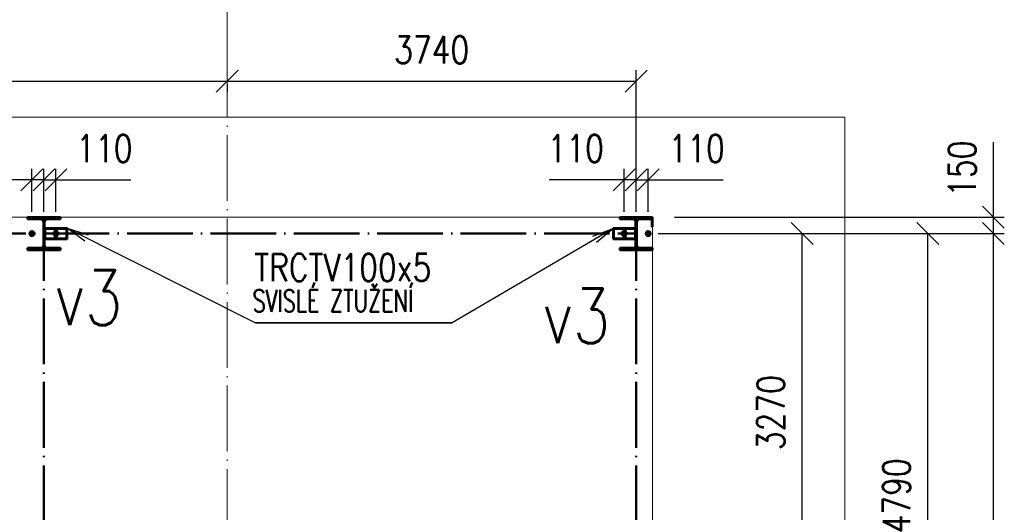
# Paper-space layout 'Layout1' of a CAD drawing. Extents: x -2 to 1033, y -36 to 596.
# Tile 67 of 69: x 691 to 781, y 446 to 491. Entities that reach past the tile are written whole.
import ezdxf

# ---------------------------------------------------------------- set-up
doc = ezdxf.new("R2010")
doc.units = 0
for name, pattern in [('ACAD_ISO02W100', [15, 12, -3]), ('ACAD_ISO04W100', [30.5, 24, -3, 0.5, -3]), ('HP_01_CER_B', [8, 5, -1, 1, -1])]:
    doc.linetypes.add(name, pattern=pattern)
doc.layers.get('0').update_dxf_attribs({"linetype": 'CONTINUOUS'})
doc.layers.get('DEFPOINTS').update_dxf_attribs({"color": 132, "linetype": 'CONTINUOUS'})
for name, color, linetype, lineweight in [('SS_1.ET-HALA_TaO-PODLAHA', 9, 'CONTINUOUS', 13), ('SS_1.ET-HALA_TaO-RASTR', 7, 'HP_01_CER_B', 13), ('SS_2.ET-HALA_TaO-MOULDSHOP-SLOUP', 212, 'CONTINUOUS', 50), ('SS_2.ET-HALA_TaO-MOULDSHOP-SV.ZTUZENI', 163, 'CONTINUOUS', 50), ('SS_KOTY', 3, 'CONTINUOUS', 25), ('SS_PODKLADY', 9, 'CONTINUOUS', 13), ('SS_POPIS', 140, 'CONTINUOUS', 25), ('SS_POPIS_PROFILU', 13, 'CONTINUOUS', 25), ('SS_SRAFY', 8, 'CONTINUOUS', 18)]:
    doc.layers.add(name, color=color, linetype=linetype, lineweight=lineweight)
doc.styles.add('ROMANS', font='romans.shx', dxfattribs={"width": 0.8})
doc.styles.add('romans.shx', font='romans.shx', dxfattribs={"height": 5})
doc.linetypes.add('ZIGZAG', pattern='A,0.00254,-5.08,[131,ltypeshp.shx,S=5.08,R=0,X=-5.08,Y=0],-10.16,[131,ltypeshp.shx,S=5.08,R=180,X=5.08,Y=0],-5.08', length=20.32254)
doc.dimstyles.new('A-1_(2.5)_100AS', dxfattribs={"dimtxt": 2.5, "dimasz": 2, "dimexe": 1, "dimexo": 2, "dimgap": 0, "dimtad": 0, "dimdec": 1, "dimlfac": 100, "dimrnd": 1, "dimtxsty": 'ROMANS', "dimblk1": 'OBLIQUE', "dimblk2": 'OBLIQUE', "dimsah": 1, "dimcen": 2, "dimclrd": 256, "dimclre": 256, "dimclrt": 256, "dimadec": 1, "dimazin": 2, "dimtfac": 0.714286, "dimtdec": 1, "dimtmove": 0, "dimatfit": 3, "dimldrblk": 'OPEN', "dimfxl": 1, "dimtvp": 1.142857, "dimtfill": 1, "dimtolj": 1, "dimlwd": -1, "dimlwe": -1, "dimarcsym": 0})
pattern_1 = [(45, (171.775396, 138.915313), (-0.0224506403, 0.0224506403), [])]

# ---------------------------------------------------------------- blocks, each defined once
blk = doc.blocks.new('_Oblique')
at = {"color": 0, "linetype": 'ByBlock', "lineweight": -2}
blk.add_line((-0.5, -0.5), (0.5, 0.5), dxfattribs=at)
blk = doc.blocks.new('*D47')
at = {"layer": 'DEFPOINTS', "color": 0, "transparency": 16777216}
for p in [(746.875, 471.715), (779.534, 471.715), (746.875, 375.915)]:
    blk.add_point(p, dxfattribs=at)
at = {"layer": 'SS_KOTY', "transparency": 16777216}
for p, q in [((748.875, 471.715), (780.534, 471.715)), ((779.534, 375.915), (779.534, 471.715)), ((748.875, 375.915), (780.534, 375.915))]:
    blk.add_line(p, q, dxfattribs=at)
at = {"layer": 'SS_KOTY', "transparency": 16777216, "xscale": 2, "yscale": 2, "zscale": 2}
for p, rotation in [((779.534, 471.715), 90), ((779.534, 375.915), 270)]:
    blk.add_blockref('_Oblique', p, dxfattribs=dict(at, rotation=rotation))
at = {"layer": 'SS_KOTY', "transparency": 16777216, "insert": (776.677, 423.815), "char_height": 2.5, "attachment_point": 5, "rotation": 90, "style": 'ROMANS', "bg_fill": 3, "box_fill_scale": 1.1, "bg_fill_color": 256, "bg_fill_true_color": 13158600, "bg_fill_transparency": 0}
blk.add_mtext('\\A1;9580', dxfattribs=at)
blk = doc.blocks.new('_OPEN')
at = {"color": 0, "linetype": 'ByBlock'}
for p, q in [((-1, 0.167), (0, 0)), ((0, 0), (-1, -0.167)), ((0, 0), (-1, 0))]:
    blk.add_line(p, q, dxfattribs=at)
blk = doc.blocks.new('*D49')
at = {"layer": 'DEFPOINTS', "color": 0, "transparency": 16777216}
for p in [(746.875, 471.715, 0.4), (762.051, 471.715), (747.975, 439.015)]:
    blk.add_point(p, dxfattribs=at)
at = {"layer": 'SS_KOTY', "transparency": 16777216}
for p, q in [((748.875, 471.715), (763.051, 471.715)), ((762.051, 439.015), (762.051, 471.715)), ((749.975, 439.015), (763.051, 439.015))]:
    blk.add_line(p, q, dxfattribs=at)
at = {"layer": 'SS_KOTY', "transparency": 16777216, "xscale": 2, "yscale": 2, "zscale": 2}
for p, rotation in [((762.051, 471.715), 90), ((762.051, 439.015), 270)]:
    blk.add_blockref('_Oblique', p, dxfattribs=dict(at, rotation=rotation))
at = {"layer": 'SS_KOTY', "transparency": 16777216, "insert": (759.193, 455.365), "char_height": 2.5, "attachment_point": 5, "rotation": 90, "style": 'ROMANS', "bg_fill": 3, "box_fill_scale": 1.1, "bg_fill_color": 256, "bg_fill_true_color": 13158600, "bg_fill_transparency": 0}
blk.add_mtext('\\A1;3270', dxfattribs=at)
blk = doc.blocks.new('*D56')
at = {"layer": 'DEFPOINTS', "color": 0, "transparency": 16777216}
for p in [(747.975, 476.637), (746.875, 471.715, 0.4), (747.975, 471.715)]:
    blk.add_point(p, dxfattribs=at)
at = {"layer": 'SS_KOTY', "transparency": 16777216}
for p, q in [((746.875, 473.715), (746.875, 477.637)), ((747.975, 473.715), (747.975, 477.637)), ((746.875, 476.637), (747.975, 476.637)), ((747.975, 476.637), (754.833, 476.637))]:
    blk.add_line(p, q, dxfattribs=at)
at = {"layer": 'SS_KOTY', "transparency": 16777216, "xscale": 2, "yscale": 2, "zscale": 2, "rotation": 180}
blk.add_blockref('_Oblique', (746.875, 476.637), dxfattribs=at)
at = {"layer": 'SS_KOTY', "transparency": 16777216, "xscale": 2, "yscale": 2, "zscale": 2}
blk.add_blockref('_Oblique', (747.975, 476.637), dxfattribs=at)
at = {"layer": 'SS_KOTY', "transparency": 16777216, "insert": (752.404, 479.495), "char_height": 2.5, "attachment_point": 5, "style": 'ROMANS', "bg_fill": 3, "box_fill_scale": 1.1, "bg_fill_color": 256, "bg_fill_true_color": 13158600, "bg_fill_transparency": 0}
blk.add_mtext('\\A1;110', dxfattribs=at)
blk = doc.blocks.new('*D57')
at = {"layer": 'DEFPOINTS', "color": 0, "transparency": 16777216}
for p in [(745.775, 476.637), (745.775, 471.715, 0.5), (746.875, 471.715, 0.4)]:
    blk.add_point(p, dxfattribs=at)
at = {"layer": 'SS_KOTY', "transparency": 16777216}
for p, q in [((745.775, 473.715), (745.775, 477.637)), ((746.875, 473.715), (746.875, 477.637)), ((745.775, 476.637), (738.918, 476.637)), ((746.875, 476.637), (745.775, 476.637))]:
    blk.add_line(p, q, dxfattribs=at)
at = {"layer": 'SS_KOTY', "transparency": 16777216, "xscale": 2, "yscale": 2, "zscale": 2, "rotation": 180}
blk.add_blockref('_Oblique', (745.775, 476.637), dxfattribs=at)
at = {"layer": 'SS_KOTY', "transparency": 16777216, "xscale": 2, "yscale": 2, "zscale": 2}
blk.add_blockref('_Oblique', (746.875, 476.637), dxfattribs=at)
at = {"layer": 'SS_KOTY', "transparency": 16777216, "insert": (741.347, 479.495), "char_height": 2.5, "attachment_point": 5, "style": 'ROMANS', "bg_fill": 3, "box_fill_scale": 1.1, "bg_fill_color": 256, "bg_fill_true_color": 13158600, "bg_fill_transparency": 0}
blk.add_mtext('\\A1;110', dxfattribs=at)
blk = doc.blocks.new('*D58')
at = {"layer": 'DEFPOINTS', "color": 0, "transparency": 16777216}
for p in [(693.825, 476.637), (692.725, 471.715, 0.4), (693.825, 471.715, 0.5)]:
    blk.add_point(p, dxfattribs=at)
at = {"layer": 'SS_KOTY', "transparency": 16777216}
for p, q in [((692.725, 473.715), (692.725, 477.637)), ((693.825, 473.715), (693.825, 477.637)), ((692.725, 476.637), (693.825, 476.637)), ((693.825, 476.637), (700.683, 476.637))]:
    blk.add_line(p, q, dxfattribs=at)
at = {"layer": 'SS_KOTY', "transparency": 16777216, "xscale": 2, "yscale": 2, "zscale": 2, "rotation": 180}
blk.add_blockref('_Oblique', (692.725, 476.637), dxfattribs=at)
at = {"layer": 'SS_KOTY', "transparency": 16777216, "xscale": 2, "yscale": 2, "zscale": 2}
blk.add_blockref('_Oblique', (693.825, 476.637), dxfattribs=at)
at = {"layer": 'SS_KOTY', "transparency": 16777216, "insert": (698.254, 479.495), "char_height": 2.5, "attachment_point": 5, "style": 'ROMANS', "bg_fill": 3, "box_fill_scale": 1.1, "bg_fill_color": 256, "bg_fill_true_color": 13158600, "bg_fill_transparency": 0}
blk.add_mtext('\\A1;110', dxfattribs=at)
blk = doc.blocks.new('*D59')
at = {"layer": 'DEFPOINTS', "color": 0, "transparency": 16777216}
for p in [(691.625, 476.637), (691.625, 471.715, 0.5), (692.725, 471.715, 0.4)]:
    blk.add_point(p, dxfattribs=at)
at = {"layer": 'SS_KOTY', "transparency": 16777216}
for p, q in [((691.625, 473.715), (691.625, 477.637)), ((692.725, 473.715), (692.725, 477.637)), ((691.625, 476.637), (684.768, 476.637)), ((692.725, 476.637), (691.625, 476.637))]:
    blk.add_line(p, q, dxfattribs=at)
at = {"layer": 'SS_KOTY', "transparency": 16777216, "xscale": 2, "yscale": 2, "zscale": 2, "rotation": 180}
blk.add_blockref('_Oblique', (691.625, 476.637), dxfattribs=at)
at = {"layer": 'SS_KOTY', "transparency": 16777216, "xscale": 2, "yscale": 2, "zscale": 2}
blk.add_blockref('_Oblique', (692.725, 476.637), dxfattribs=at)
at = {"layer": 'SS_KOTY', "transparency": 16777216, "insert": (687.197, 479.495), "char_height": 2.5, "attachment_point": 5, "style": 'ROMANS', "bg_fill": 3, "box_fill_scale": 1.1, "bg_fill_color": 256, "bg_fill_true_color": 13158600, "bg_fill_transparency": 0}
blk.add_mtext('\\A1;110', dxfattribs=at)
blk = doc.blocks.new('*D111')
at = {"layer": 'DEFPOINTS', "color": 0, "transparency": 16777216}
for p in [(748.375, 473.215), (779.534, 473.215), (746.875, 471.715)]:
    blk.add_point(p, dxfattribs=at)
at = {"layer": 'SS_KOTY', "transparency": 16777216}
for p, q in [((779.534, 473.215), (779.534, 480.072)), ((750.375, 473.215), (780.534, 473.215)), ((779.534, 471.715), (779.534, 473.215)), ((748.875, 471.715), (780.534, 471.715))]:
    blk.add_line(p, q, dxfattribs=at)
at = {"layer": 'SS_KOTY', "transparency": 16777216, "xscale": 2, "yscale": 2, "zscale": 2}
for p, rotation in [((779.534, 473.215), 90), ((779.534, 471.715), 270)]:
    blk.add_blockref('_Oblique', p, dxfattribs=dict(at, rotation=rotation))
at = {"layer": 'SS_KOTY', "transparency": 16777216, "insert": (776.677, 477.644), "char_height": 2.5, "attachment_point": 5, "rotation": 90, "style": 'ROMANS', "bg_fill": 3, "box_fill_scale": 1.1, "bg_fill_color": 256, "bg_fill_true_color": 13158600, "bg_fill_transparency": 0}
blk.add_mtext('\\A1;150', dxfattribs=at)
blk = doc.blocks.new('*D116')
at = {"layer": 'DEFPOINTS', "color": 0, "transparency": 16777216}
for p in [(709.475, 487.364), (709.475, 485.637), (593.575, 471.715)]:
    blk.add_point(p, dxfattribs=at)
at = {"layer": 'SS_KOTY', "transparency": 16777216}
for p, q in [((593.575, 473.715), (593.575, 486.637)), ((593.575, 485.637), (709.475, 485.637)), ((709.475, 485.364), (709.475, 484.637))]:
    blk.add_line(p, q, dxfattribs=at)
at = {"layer": 'SS_KOTY', "transparency": 16777216, "xscale": 2, "yscale": 2, "zscale": 2, "rotation": 180}
blk.add_blockref('_Oblique', (593.575, 485.637), dxfattribs=at)
at = {"layer": 'SS_KOTY', "transparency": 16777216, "xscale": 2, "yscale": 2, "zscale": 2}
blk.add_blockref('_Oblique', (709.475, 485.637), dxfattribs=at)
at = {"layer": 'SS_KOTY', "transparency": 16777216, "insert": (651.525, 488.495), "char_height": 2.5, "attachment_point": 5, "style": 'ROMANS', "bg_fill": 3, "box_fill_scale": 1.1, "bg_fill_color": 256, "bg_fill_true_color": 13158600, "bg_fill_transparency": 0}
blk.add_mtext('\\A1;11590', dxfattribs=at)
blk = doc.blocks.new('*D117')
at = {"layer": 'DEFPOINTS', "color": 0, "transparency": 16777216}
for p in [(709.475, 487.364), (746.875, 485.637), (746.875, 471.715)]:
    blk.add_point(p, dxfattribs=at)
at = {"layer": 'SS_KOTY', "transparency": 16777216}
for p, q in [((746.875, 473.715), (746.875, 486.637)), ((709.475, 485.637), (746.875, 485.637)), ((709.475, 485.364), (709.475, 484.637))]:
    blk.add_line(p, q, dxfattribs=at)
at = {"layer": 'SS_KOTY', "transparency": 16777216, "xscale": 2, "yscale": 2, "zscale": 2, "rotation": 180}
blk.add_blockref('_Oblique', (709.475, 485.637), dxfattribs=at)
at = {"layer": 'SS_KOTY', "transparency": 16777216, "xscale": 2, "yscale": 2, "zscale": 2}
blk.add_blockref('_Oblique', (746.875, 485.637), dxfattribs=at)
at = {"layer": 'SS_KOTY', "transparency": 16777216, "insert": (728.175, 488.495), "char_height": 2.5, "attachment_point": 5, "style": 'ROMANS', "bg_fill": 3, "box_fill_scale": 1.1, "bg_fill_color": 256, "bg_fill_true_color": 13158600, "bg_fill_transparency": 0}
blk.add_mtext('\\A1;3740', dxfattribs=at)
blk = doc.blocks.new('*D119')
at = {"layer": 'DEFPOINTS', "color": 0, "transparency": 16777216}
for p in [(746.875, 471.715, 0.4), (773.534, 471.715), (747.975, 423.815)]:
    blk.add_point(p, dxfattribs=at)
at = {"layer": 'SS_KOTY', "transparency": 16777216}
for p, q in [((748.875, 471.715), (774.534, 471.715)), ((773.534, 423.815), (773.534, 471.715)), ((749.975, 423.815), (774.534, 423.815))]:
    blk.add_line(p, q, dxfattribs=at)
at = {"layer": 'SS_KOTY', "transparency": 16777216, "xscale": 2, "yscale": 2, "zscale": 2}
for p, rotation in [((773.534, 471.715), 90), ((773.534, 423.815), 270)]:
    blk.add_blockref('_Oblique', p, dxfattribs=dict(at, rotation=rotation))
at = {"layer": 'SS_KOTY', "transparency": 16777216, "insert": (770.677, 447.765), "char_height": 2.5, "attachment_point": 5, "rotation": 90, "style": 'ROMANS', "bg_fill": 3, "box_fill_scale": 1.1, "bg_fill_color": 256, "bg_fill_true_color": 13158600, "bg_fill_transparency": 0}
blk.add_mtext('\\A1;4790', dxfattribs=at)

psp = doc.layouts.get("Layout1")

# ---------------------------------------------------------------- linework, layer by layer
at = {"layer": 'SS_2.ET-HALA_TaO-MOULDSHOP-SLOUP', "color": 7, "linetype": 'ACAD_ISO04W100', "ltscale": 0.25}
for p, q in [((593.5754, 471.7153, 0.4), (746.8754, 471.7153, 0.4)), ((692.7254, 375.9153, 0.4), (692.7254, 471.7153, 0.4)), ((746.8754, 375.9153), (746.8754, 471.7153))]:
    psp.add_line(p, q, dxfattribs=at)
at = {"layer": 'SS_2.ET-HALA_TaO-MOULDSHOP-SLOUP', "color": 7, "linetype": 'Continuous', "ltscale": 0.25}
for p, q in [((692.4004, 470.4053), (691.2254, 470.4053)), ((691.2254, 470.4053), (691.2254, 470.2153)), ((691.2254, 470.2153), (694.2254, 470.2153)), ((694.2254, 470.4053), (693.0504, 470.4053)), ((694.2254, 470.2153), (694.2254, 470.4053)), ((745.3754, 470.4053), (745.3754, 470.2153))]:
    psp.add_line(p, q, dxfattribs=at)
at = {"layer": 'SS_2.ET-HALA_TaO-MOULDSHOP-SLOUP', "color": 7, "linetype": 'Continuous', "ltscale": 0.25, "extrusion": (-1.7441e-15, 4.21062e-15, -1)}
psp.add_arc((-692.4004, 470.6753), 0.27, 180, 270, dxfattribs=at)
at = {"layer": 'SS_2.ET-HALA_TaO-MOULDSHOP-SLOUP', "color": 7, "linetype": 'Continuous', "ltscale": 0.25, "extrusion": (4.21062e-15, 1.7441e-15, -1)}
psp.add_arc((-693.0504, 470.6753), 0.27, 270, 0, dxfattribs=at)
at = {"layer": 'SS_2.ET-HALA_TaO-MOULDSHOP-SV.ZTUZENI', "color": 7, "linetype": 'Continuous', "ltscale": 0.25}
for p, q in [((692.7804, 471.2153), (693.8128, 471.2153)), ((693.8128, 471.2153), (694.8347, 471.2153)), ((744.7661, 471.2153), (745.788, 471.2153))]:
    psp.add_line(p, q, dxfattribs=at)
at = {"layer": 'SS_PODKLADY'}
psp.add_lwpolyline([(589.7754, 374.4153), (748.3754, 374.4153), (748.3754, 473.2153), (589.7754, 473.2153)], close=True, dxfattribs=at)

# ---------------------------------------------------------------- texts
at = {"layer": 'SS_POPIS', "color": 4, "style": 'romans.shx', "width": 0.8}
for p in [(693.722, 463.3646), (738.3323, 461.697)]:
    psp.add_text('v3', height=5, dxfattribs=at).set_placement(p)
at = {"layer": 'SS_POPIS_PROFILU', "color": 13, "style": 'romans.shx'}
for s, height, width, p in [('TRCTV100x5', 2.5, 0.8, (711.9485, 467.3716)), ('TRCTV100x5', 2.5, 0.8, (711.9485, 467.3716)), ('SVISLÉ ZTUŽENÍ', 2, 0.7, (711.8001, 464.5716)), ('SVISLÉ ZTUŽENÍ', 2, 0.7, (711.8001, 464.5716))]:
    psp.add_text(s, height=height, dxfattribs=dict(at, width=width)).set_placement(p)

# ---------------------------------------------------------------- next in the draw order: dimensions: what is measured, and where the dimension line sits
at = {"layer": 'SS_KOTY'}
dim = psp.add_linear_dim(base=(693.8254, 476.6374), p1=(692.7254, 471.7153, 0.4), p2=(693.8254, 471.7153, 0.5), dimstyle='A-1_(2.5)_100AS', dxfattribs=at)
dim.commit()
dim.dimension.update_dxf_attribs({"geometry": '*D58', "text_midpoint": (698.254, 479.4946)})
dim = psp.add_linear_dim(base=(779.5344, 471.7153), p1=(746.8754, 375.9153), p2=(746.8754, 471.7153), angle=90, dimstyle='A-1_(2.5)_100AS', dxfattribs=at)
dim.commit()
dim.dimension.update_dxf_attribs({"geometry": '*D47', "text_midpoint": (776.6772, 423.8153)})

# ---------------------------------------------------------------- next in the draw order: dimensions: what is measured, and where the dimension line sits
dim = psp.add_linear_dim(base=(691.6254, 476.6374), p1=(692.7254, 471.7153, 0.4), p2=(691.6254, 471.7153, 0.5), dimstyle='A-1_(2.5)_100AS', dxfattribs=at)
dim.commit()
dim.dimension.update_dxf_attribs({"geometry": '*D59', "text_midpoint": (687.1968, 479.4946)})
dim = psp.add_linear_dim(base=(762.0506, 471.7153), p1=(747.9754, 439.0153), p2=(746.8754, 471.7153, 0.4), angle=90, dimstyle='A-1_(2.5)_100AS', override={"dimtmove": 1}, dxfattribs=at)
dim.commit()
dim.dimension.update_dxf_attribs({"geometry": '*D49', "text_midpoint": (759.1934, 455.3653)})

# ---------------------------------------------------------------- next in the draw order: dimensions: what is measured, and where the dimension line sits
dim = psp.add_linear_dim(base=(709.4754, 485.6374), p1=(593.5754, 471.7153), p2=(709.4754, 487.3638), dimstyle='A-1_(2.5)_100AS', override={"dimtmove": 1}, dxfattribs=at)
dim.commit()
dim.dimension.update_dxf_attribs({"geometry": '*D116', "text_midpoint": (651.5254, 488.4946)})
dim = psp.add_linear_dim(base=(747.9754, 476.6374), p1=(746.8754, 471.7153, 0.4), p2=(747.9754, 471.7153), dimstyle='A-1_(2.5)_100AS', dxfattribs=at)
dim.commit()
dim.dimension.update_dxf_attribs({"geometry": '*D56', "text_midpoint": (752.404, 479.4946)})

# ---------------------------------------------------------------- next in the draw order: hatches: boundary and pattern name
at = {"layer": 'SS_SRAFY'}
h = psp.add_hatch(dxfattribs=at)
h.set_pattern_fill('ANSI31', color=5, scale=0.01, style=0)
h.set_pattern_definition(pattern_1)
h.paths.add_polyline_path([(691.2254, 470.4053), (691.2254, 470.2153), (694.2254, 470.2153), (694.2254, 470.4053), (693.0504, 470.4053, -0.4142136), (692.7804, 470.6753), (692.7804, 472.7553, -0.4142136), (693.0504, 473.0253), (694.2254, 473.0253), (694.2254, 473.2153), (691.2254, 473.2153), (691.2254, 473.0253), (692.4004, 473.0253, -0.4142136), (692.6704, 472.7553), (692.6704, 470.6753, -0.4142136), (692.4004, 470.4053)], flags=0)

# ---------------------------------------------------------------- next in the draw order: linework, layer by layer
at = {"layer": 'SS_2.ET-HALA_TaO-MOULDSHOP-SLOUP', "color": 7, "linetype": 'Continuous', "ltscale": 0.25}
for p, q in [((694.2254, 473.2153), (691.2254, 473.2153)), ((691.2254, 473.2153), (691.2254, 473.0253)), ((692.4004, 473.0253), (691.2254, 473.0253)), ((692.6704, 472.7553), (692.6704, 470.6753)), ((692.7804, 470.6753), (692.7804, 472.7553)), ((694.2254, 473.0253), (693.0504, 473.0253)), ((694.2254, 473.0253), (694.2254, 473.2153))]:
    psp.add_line(p, q, dxfattribs=at)
at = {"layer": 'SS_2.ET-HALA_TaO-MOULDSHOP-SLOUP', "color": 1, "linetype": 'Continuous', "ltscale": 0.25}
for p, q in [((691.6254, 471.9233), (691.4453, 471.8193)), ((691.4453, 471.8193), (691.4453, 471.6113)), ((691.8055, 471.8193), (691.6254, 471.9233)), ((691.8055, 471.6113), (691.8055, 471.8193)), ((691.4453, 471.6113), (691.6254, 471.5073)), ((691.6254, 471.5073), (691.8055, 471.6113))]:
    psp.add_line(p, q, dxfattribs=at)
at = {"layer": 'SS_2.ET-HALA_TaO-MOULDSHOP-SLOUP', "color": 7, "linetype": 'ACAD_ISO04W100', "ltscale": 0.25}
for p, q in [((691.6254, 471.4953), (691.6254, 471.9353)), ((691.6254, 471.5953), (691.6254, 471.8353)), ((693.8254, 471.4953), (693.8254, 471.9353)), ((693.8254, 471.5953), (693.8254, 471.8353)), ((691.4054, 471.7153), (691.8454, 471.7153)), ((691.5054, 471.7153), (691.7454, 471.7153)), ((693.6054, 471.7153), (694.0454, 471.7153)), ((693.7054, 471.7153), (693.9454, 471.7153))]:
    psp.add_line(p, q, dxfattribs=at)
at = {"layer": 'SS_2.ET-HALA_TaO-MOULDSHOP-SLOUP', "color": 1, "linetype": 'ACAD_ISO02W100', "ltscale": 0.25}
for p, q in [((693.6453, 471.8193), (693.8254, 471.9233)), ((693.7101, 471.8567), (693.6453, 471.8193)), ((693.6453, 471.8193), (693.6453, 471.6113)), ((693.8254, 471.9233), (693.7101, 471.8567)), ((693.8254, 471.9233), (694.0055, 471.8193)), ((693.8639, 471.9011), (693.8254, 471.9233)), ((694.0055, 471.8193), (693.8639, 471.9011)), ((694.0055, 471.6113), (694.0055, 471.8193)), ((693.6453, 471.6113), (693.7101, 471.5739)), ((693.8254, 471.5073), (693.6453, 471.6113)), ((694.0055, 471.6113), (693.8254, 471.5073)), ((693.8254, 471.5073), (693.8639, 471.5295)), ((693.8639, 471.5295), (694.0055, 471.6113))]:
    psp.add_line(p, q, dxfattribs=at)
at = {"layer": 'SS_2.ET-HALA_TaO-MOULDSHOP-SLOUP', "color": 1, "linetype": 'Continuous', "ltscale": 0.25}
for radius in [0.22, 0.12]:
    psp.add_circle((691.6254, 471.7153), radius, dxfattribs=at)
at = {"layer": 'SS_2.ET-HALA_TaO-MOULDSHOP-SLOUP', "color": 3, "linetype": 'ACAD_ISO02W100', "ltscale": 0.25}
for centre in [(691.6254, 471.7153), (693.8254, 471.7153)]:
    psp.add_circle(centre, 0.13, dxfattribs=at)
at = {"layer": 'SS_2.ET-HALA_TaO-MOULDSHOP-SLOUP', "color": 1, "linetype": 'ACAD_ISO02W100', "ltscale": 0.25}
for radius in [0.22, 0.12]:
    psp.add_circle((693.8254, 471.7153), radius, dxfattribs=at)
at = {"layer": 'SS_2.ET-HALA_TaO-MOULDSHOP-SLOUP', "color": 7, "linetype": 'Continuous', "ltscale": 0.25, "extrusion": (-1.7441e-15, -4.21062e-15, -1)}
psp.add_arc((-692.4004, 472.7553), 0.27, 90, 180, dxfattribs=at)
at = {"layer": 'SS_2.ET-HALA_TaO-MOULDSHOP-SLOUP', "color": 7, "linetype": 'Continuous', "ltscale": 0.25, "extrusion": (4.21062e-15, -1.7441e-15, -1)}
psp.add_arc((-693.0504, 472.7553), 0.27, 0, 90, dxfattribs=at)
at = {"layer": 'SS_2.ET-HALA_TaO-MOULDSHOP-SV.ZTUZENI', "color": 7, "linetype": 'Continuous', "ltscale": 0.25}
for p, q in [((692.7804, 472.2153), (693.8128, 472.2153)), ((693.8128, 472.2153), (694.8347, 472.2153)), ((693.8128, 471.2153), (693.8128, 472.2153)), ((694.7836, 472.1653), (693.8639, 472.1653)), ((693.8639, 471.2653), (693.8639, 472.1653)), ((694.7836, 471.2653), (694.7836, 472.1653)), ((694.8347, 471.2153), (694.8347, 472.2153)), ((693.8639, 471.2653), (694.7836, 471.2653))]:
    psp.add_line(p, q, dxfattribs=at)
at = {"layer": 'SS_2.ET-HALA_TaO-MOULDSHOP-SV.ZTUZENI', "color": 3, "linetype": 'ACAD_ISO02W100', "ltscale": 0.25}
for p, q in [((693.8639, 472.1653), (692.8293, 472.1653)), ((692.8293, 472.1653), (692.8293, 471.2653)), ((693.7101, 472.1653), (693.7101, 471.2653)), ((693.759, 472.2153), (693.759, 471.2153)), ((692.8293, 471.2653), (693.8639, 471.2653))]:
    psp.add_line(p, q, dxfattribs=at)
at = {"layer": 'SS_2.ET-HALA_TaO-MOULDSHOP-SV.ZTUZENI', "color": 7, "linetype": 'ACAD_ISO04W100', "ltscale": 0.25}
psp.add_line((694.3237, 471.7153), (692.7254, 471.7153), dxfattribs=at)
at = {"layer": 'SS_POPIS_PROFILU', "color": 0, "linetype": 'ByBlock'}
for p, q in [((696.4728, 471.0205), (694.8347, 472.2153)), ((694.8347, 472.2153), (696.7718, 471.6164)), ((694.8347, 472.2153), (696.6223, 471.3185))]:
    psp.add_line(p, q, dxfattribs=at)

# ---------------------------------------------------------------- next in the draw order: dimensions: what is measured, and where the dimension line sits
at = {"layer": 'SS_KOTY'}
dim = psp.add_linear_dim(base=(745.7754, 476.6374), p1=(746.8754, 471.7153, 0.4), p2=(745.7754, 471.7153, 0.5), dimstyle='A-1_(2.5)_100AS', dxfattribs=at)
dim.commit()
dim.dimension.update_dxf_attribs({"geometry": '*D57', "text_midpoint": (741.3468, 479.4946)})

# ---------------------------------------------------------------- next in the draw order: dimensions: what is measured, and where the dimension line sits
dim = psp.add_linear_dim(base=(779.5344, 473.2153), p1=(746.8754, 471.7153), p2=(748.3754, 473.2153), angle=90, dimstyle='A-1_(2.5)_100AS', override={"dimtmove": 0}, dxfattribs=at)
dim.commit()
dim.dimension.update_dxf_attribs({"geometry": '*D111', "text_midpoint": (776.6772, 477.6439)})

# ---------------------------------------------------------------- next in the draw order: dimensions: what is measured, and where the dimension line sits
dim = psp.add_linear_dim(base=(746.8754, 485.6374), p1=(709.4754, 487.3638), p2=(746.8754, 471.7153), dimstyle='A-1_(2.5)_100AS', override={"dimtmove": 1}, dxfattribs=at)
dim.commit()
dim.dimension.update_dxf_attribs({"geometry": '*D117', "text_midpoint": (728.1754, 488.4946)})

# ---------------------------------------------------------------- next in the draw order: linework, layer by layer
at = {"layer": 'SS_1.ET-HALA_TaO-PODLAHA', "linetype": 'ZIGZAG', "ltscale": 0.25}
psp.add_line((765.9577, 482.3638), (562.9754, 482.3638), dxfattribs=at)
at = {"layer": 'SS_1.ET-HALA_TaO-RASTR', "linetype": 'ACAD_ISO04W100', "ltscale": 0.25}
for p, q in [((709.4754, 487.3628), (709.4754, 492.3628)), ((709.4754, 352.7053), (709.4754, 487.3638)), ((709.4754, 487.3638), (709.4754, 487.3628))]:
    psp.add_line(p, q, dxfattribs=at)
at = {"layer": 'SS_2.ET-HALA_TaO-MOULDSHOP-SLOUP', "color": 7, "linetype": 'Continuous', "ltscale": 0.25}
for p, q in [((748.3754, 473.2153), (745.3754, 473.2153)), ((745.3754, 473.2153), (745.3754, 473.0253))]:
    psp.add_line(p, q, dxfattribs=at)
at = {"layer": 'SS_2.ET-HALA_TaO-MOULDSHOP-SLOUP', "color": 1, "linetype": 'ACAD_ISO02W100', "ltscale": 0.25}
for p, q in [((745.5953, 471.8193), (745.7754, 471.9233)), ((745.7369, 471.9011), (745.5953, 471.8193)), ((745.5953, 471.8193), (745.5953, 471.6113)), ((745.7754, 471.9233), (745.7369, 471.9011)), ((745.8907, 471.8567), (745.7754, 471.9233)), ((745.7754, 471.9233), (745.9555, 471.8193)), ((745.9555, 471.8193), (745.8907, 471.8567)), ((745.9555, 471.6113), (745.9555, 471.8193)), ((745.5953, 471.6113), (745.7369, 471.5295)), ((745.7754, 471.5073), (745.5953, 471.6113)), ((745.7369, 471.5295), (745.7754, 471.5073)), ((745.9555, 471.6113), (745.7754, 471.5073)), ((745.8907, 471.5739), (745.9555, 471.6113))]:
    psp.add_line(p, q, dxfattribs=at)
at = {"layer": 'SS_2.ET-HALA_TaO-MOULDSHOP-SLOUP', "color": 7, "linetype": 'ACAD_ISO04W100', "ltscale": 0.25}
for p, q in [((745.7754, 471.4953), (745.7754, 471.9353)), ((745.7754, 471.5953), (745.7754, 471.8353)), ((745.5554, 471.7153), (745.9954, 471.7153)), ((745.6554, 471.7153), (745.8954, 471.7153))]:
    psp.add_line(p, q, dxfattribs=at)
at = {"layer": 'SS_2.ET-HALA_TaO-MOULDSHOP-SLOUP', "color": 1, "linetype": 'ACAD_ISO02W100', "ltscale": 0.25}
for radius in [0.22, 0.12]:
    psp.add_circle((745.7754, 471.7153), radius, dxfattribs=at)
at = {"layer": 'SS_2.ET-HALA_TaO-MOULDSHOP-SLOUP', "color": 3, "linetype": 'ACAD_ISO02W100', "ltscale": 0.25}
psp.add_circle((745.7754, 471.7153), 0.13, dxfattribs=at)
at = {"layer": 'SS_2.ET-HALA_TaO-MOULDSHOP-SV.ZTUZENI', "color": 7, "linetype": 'Continuous', "ltscale": 0.25}
for p, q in [((744.7661, 472.2153), (744.8172, 472.2153)), ((744.7661, 472.2153), (744.7661, 471.2153)), ((744.8172, 472.2153), (745.788, 472.2153)), ((745.7369, 472.1653), (744.8172, 472.1653)), ((744.8172, 472.1653), (744.8172, 471.2653)), ((745.7369, 472.1653), (745.7369, 471.2653)), ((745.788, 472.2153), (745.788, 471.2153)), ((744.8172, 471.2653), (745.7369, 471.2653))]:
    psp.add_line(p, q, dxfattribs=at)
at = {"layer": 'SS_2.ET-HALA_TaO-MOULDSHOP-SV.ZTUZENI', "color": 3, "linetype": 'ACAD_ISO02W100', "ltscale": 0.25}
for p, q in [((745.8418, 471.2153), (745.8418, 472.2153)), ((745.8907, 471.2653), (745.8907, 472.1653))]:
    psp.add_line(p, q, dxfattribs=at)
at = {"layer": 'SS_POPIS_PROFILU', "color": 0, "linetype": 'ByBlock'}
for p, q in [((742.9231, 471.4919), (744.8172, 472.2153)), ((744.8172, 472.2153), (743.0916, 471.2043)), ((744.8172, 472.2153), (743.2601, 470.9167))]:
    psp.add_line(p, q, dxfattribs=at)
at = {"layer": 'SS_POPIS_PROFILU', "color": 13}
for points in [[(694.8347, 472.2153), (712.0641, 463.5716), (730.0641, 463.5716)], [(744.8172, 472.2153), (730.0641, 463.5716), (712.0641, 463.5716)]]:
    psp.add_lwpolyline(points, dxfattribs=at)

# ---------------------------------------------------------------- next in the draw order: dimensions: what is measured, and where the dimension line sits
at = {"layer": 'SS_KOTY'}
dim = psp.add_linear_dim(base=(773.5344, 471.7153), p1=(747.9754, 423.8153), p2=(746.8754, 471.7153, 0.4), angle=90, dimstyle='A-1_(2.5)_100AS', override={"dimtmove": 1}, dxfattribs=at)
dim.commit()
dim.dimension.update_dxf_attribs({"geometry": '*D119', "text_midpoint": (770.6772, 447.7653)})

# ---------------------------------------------------------------- next in the draw order: hatches: boundary and pattern name
at = {"layer": 'SS_SRAFY'}
h = psp.add_hatch(dxfattribs=at)
h.set_pattern_fill('ANSI31', color=5, scale=0.01, style=0)
h.set_pattern_definition(pattern_1)
h.paths.add_polyline_path([(745.3754, 470.4053), (745.3754, 470.2153), (748.3754, 470.2153), (748.3754, 470.4053), (747.2004, 470.4053, -0.4142136), (746.9304, 470.6753), (746.9304, 472.7553, -0.4142136), (747.2004, 473.0253), (748.3754, 473.0253), (748.3754, 473.2153), (745.3754, 473.2153), (745.3754, 473.0253), (746.5504, 473.0253, -0.4142136), (746.8204, 472.7553), (746.8204, 470.6753, -0.4142136), (746.5504, 470.4053)], flags=0)
h = psp.add_hatch(dxfattribs=at)
h.set_pattern_fill('ANSI31', color=5, scale=0.01, style=0)
h.set_pattern_definition(pattern_1)
h.paths.add_polyline_path([(748.3154, 472.3253), (748.3754, 472.3253), (748.3754, 473.0253), (748.3154, 473.0253)], flags=0)

# ---------------------------------------------------------------- next in the draw order: linework, layer by layer
at = {"layer": 'SS_1.ET-HALA_TaO-PODLAHA', "linetype": 'ZIGZAG', "ltscale": 0.25}
psp.add_line((765.9577, 357.7053), (765.9577, 482.3638), dxfattribs=at)
at = {"layer": 'SS_2.ET-HALA_TaO-MOULDSHOP-SLOUP', "color": 7, "linetype": 'Continuous', "ltscale": 0.25}
for p, q in [((746.5504, 473.0253), (745.3754, 473.0253)), ((746.8204, 472.7553), (746.8204, 470.6753)), ((746.9304, 470.6753), (746.9304, 472.7553)), ((748.3754, 473.0253), (747.2004, 473.0253)), ((748.3154, 473.0253), (748.3154, 472.3253)), ((748.3754, 473.2153), (748.3754, 473.0253)), ((748.3754, 473.0253), (748.3754, 472.3253)), ((748.3154, 472.3253), (748.3754, 472.3253)), ((746.5504, 470.4053), (745.3754, 470.4053)), ((745.3754, 470.2153), (748.3754, 470.2153)), ((748.3754, 470.4053), (747.2004, 470.4053)), ((748.3754, 470.4053), (748.3754, 470.2153))]:
    psp.add_line(p, q, dxfattribs=at)
at = {"layer": 'SS_2.ET-HALA_TaO-MOULDSHOP-SLOUP', "color": 1, "linetype": 'Continuous', "ltscale": 0.25}
for p, q in [((747.9754, 471.9233), (747.7953, 471.8193)), ((747.7953, 471.8193), (747.7953, 471.6113)), ((748.1555, 471.8193), (747.9754, 471.9233)), ((748.1555, 471.6113), (748.1555, 471.8193)), ((747.7953, 471.6113), (747.9754, 471.5073)), ((747.9754, 471.5073), (748.1555, 471.6113))]:
    psp.add_line(p, q, dxfattribs=at)
at = {"layer": 'SS_2.ET-HALA_TaO-MOULDSHOP-SLOUP', "color": 7, "linetype": 'ACAD_ISO04W100', "ltscale": 0.25}
for p, q in [((747.9754, 471.4953), (747.9754, 471.9353)), ((747.9754, 471.5953), (747.9754, 471.8353)), ((747.7554, 471.7153), (748.1954, 471.7153)), ((747.8554, 471.7153), (748.0954, 471.7153))]:
    psp.add_line(p, q, dxfattribs=at)
at = {"layer": 'SS_2.ET-HALA_TaO-MOULDSHOP-SLOUP', "color": 1, "linetype": 'Continuous', "ltscale": 0.25}
for radius in [0.22, 0.12]:
    psp.add_circle((747.9754, 471.7153), radius, dxfattribs=at)
at = {"layer": 'SS_2.ET-HALA_TaO-MOULDSHOP-SLOUP', "color": 3, "linetype": 'ACAD_ISO02W100', "ltscale": 0.25}
psp.add_circle((747.9754, 471.7153), 0.13, dxfattribs=at)
at = {"layer": 'SS_2.ET-HALA_TaO-MOULDSHOP-SLOUP', "color": 7, "linetype": 'Continuous', "ltscale": 0.25, "extrusion": (-1.7441e-15, -4.21062e-15, -1)}
psp.add_arc((-746.5504, 472.7553), 0.27, 90, 180, dxfattribs=at)
at = {"layer": 'SS_2.ET-HALA_TaO-MOULDSHOP-SLOUP', "color": 7, "linetype": 'Continuous', "ltscale": 0.25, "extrusion": (4.21062e-15, -1.7441e-15, -1)}
psp.add_arc((-747.2004, 472.7553), 0.27, 0, 90, dxfattribs=at)
at = {"layer": 'SS_2.ET-HALA_TaO-MOULDSHOP-SLOUP', "color": 7, "linetype": 'Continuous', "ltscale": 0.25, "extrusion": (-1.7441e-15, 4.21062e-15, -1)}
psp.add_arc((-746.5504, 470.6753), 0.27, 180, 270, dxfattribs=at)
at = {"layer": 'SS_2.ET-HALA_TaO-MOULDSHOP-SLOUP', "color": 7, "linetype": 'Continuous', "ltscale": 0.25, "extrusion": (4.21062e-15, 1.7441e-15, -1)}
psp.add_arc((-747.2004, 470.6753), 0.27, 270, 0, dxfattribs=at)
at = {"layer": 'SS_2.ET-HALA_TaO-MOULDSHOP-SV.ZTUZENI', "color": 3, "linetype": 'ACAD_ISO02W100', "ltscale": 0.25}
for p, q in [((746.7715, 472.1653), (745.7369, 472.1653)), ((746.7715, 471.2653), (746.7715, 472.1653)), ((745.7369, 471.2653), (746.7715, 471.2653))]:
    psp.add_line(p, q, dxfattribs=at)
at = {"layer": 'SS_2.ET-HALA_TaO-MOULDSHOP-SV.ZTUZENI', "color": 7, "linetype": 'Continuous', "ltscale": 0.25}
for p, q in [((745.788, 472.2153), (746.8204, 472.2153)), ((745.788, 471.2153), (746.8204, 471.2153))]:
    psp.add_line(p, q, dxfattribs=at)
at = {"layer": 'SS_2.ET-HALA_TaO-MOULDSHOP-SV.ZTUZENI', "color": 7, "linetype": 'ACAD_ISO04W100', "ltscale": 0.25}
psp.add_line((745.2771, 471.7153), (746.8754, 471.7153), dxfattribs=at)

doc.saveas('drawing.dxf')
